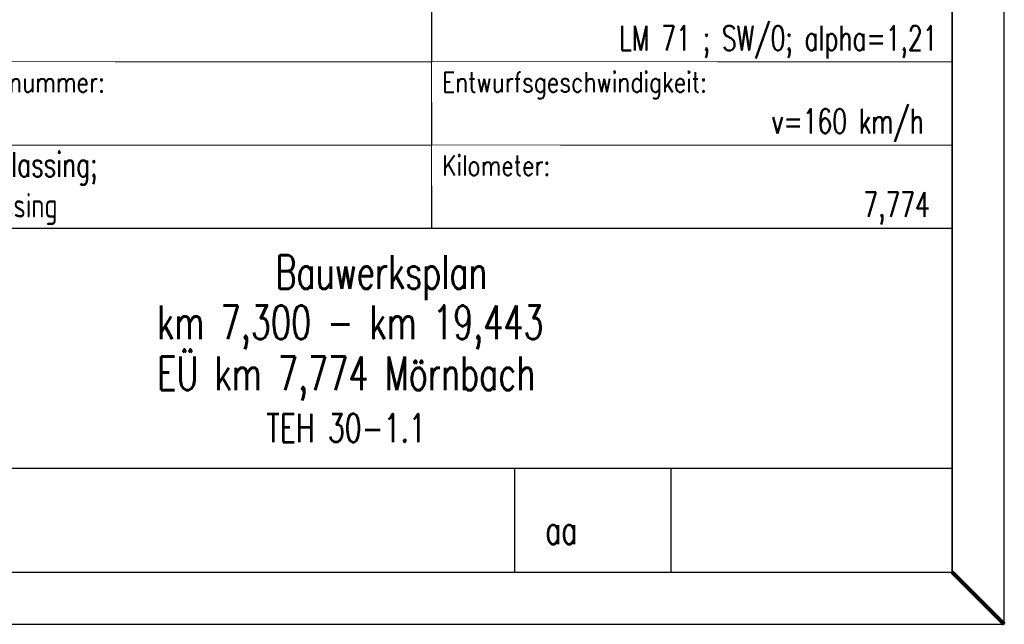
# Model space of a CAD drawing. Header units: metres. Extents: x -11 to 3521716, y 0 to 5943557.
# Tile 9 of 24: x 122.32 to 127.05, y 18.48 to 21.38. Entities that reach past the tile are written whole.
import ezdxf
from ezdxf.enums import TextEntityAlignment as Align

# ---------------------------------------------------------------- set-up
doc = ezdxf.new("R2010")
doc.units = ezdxf.units.M
for name, color, linetype in [('_SF025', 7, 'Continuous'), ('Stempel', 7, 'Continuous'), ('T__RANDI', 3, 'Continuous'), ('T__RANDO', 7, 'Continuous')]:
    doc.layers.add(name, color=color, linetype=linetype)
doc.layers.add('IBJ_Hilfslinien', color=210, linetype='Continuous', plot=False)
doc.styles.add('SIMPLEX8', font='simplexd.shx', dxfattribs={"width": 0.8})

# ---------------------------------------------------------------- blocks, each defined once
blk = doc.blocks.new('Planstempel')
at = {"layer": '_SF025'}
blk.add_line((-2.75, 5.1), (-2.75, 1.9), dxfattribs=at)
at = {"layer": 'IBJ_Hilfslinien', "color": 6, "linetype": 'Continuous', "lineweight": 140}
blk.add_line((-0.25, 0.25), (0, 0), dxfattribs=at)
at = {"layer": 'Stempel', "color": 1}
for p in [(-0.25, 14.5762), (-9.25, 0.25)]:
    blk.add_line(p, (-0.25, 0.25), dxfattribs=at)
at = {"layer": 'Stempel', "color": 7, "lineweight": 18}
for p, q in [((-9.25, 2.7), (-0.25, 2.7)), ((-0.25, 2.3), (-9.25, 2.3))]:
    blk.add_line(p, q, dxfattribs=at)
at = {"layer": 'Stempel'}
for p, q in [((-0.25, 1.9), (-9.25, 1.9)), ((-7.5, 0.75), (-0.25, 0.75)), ((-2.35, 0.25), (-2.35, 0.75)), ((-1.6, 0.25), (-1.6, 0.75))]:
    blk.add_line(p, q, dxfattribs=at)
at = {"layer": 'Stempel', "color": 1, "lineweight": 25, "style": 'SIMPLEX8', "width": 0.7}
blk.add_text('LM 71 ; SW/0; alpha=1,21', height=0.118098, dxfattribs=at).set_placement((-0.3214, 2.7544), align=Align.RIGHT)
for s, height, p in [('v=160 km/h', 0.1181, (-1.1167, 2.3556)), ('ABS 38 München - Mühldorf - Freilassing;', 0.118098, (-6.7982, 2.1477)), ('Planungsabschnitt 3, Tüßling-Freilassing', 0.118098, (-6.7894, 1.9518)), ('7,774', 0.1181, (-0.6765, 1.9554))]:
    blk.add_text(s, height=height, dxfattribs=at).set_placement(p)
at = {"layer": 'Stempel', "color": 3, "lineweight": 35, "style": 'SIMPLEX8', "width": 0.7}
blk.add_text('Bauwerksplan', height=0.161043, dxfattribs=at).set_placement((-2.9904, 1.6098), align=Align.CENTER)
at = {"layer": 'Stempel', "color": 2, "lineweight": 35, "style": 'SIMPLEX8', "width": 0.7}
for s, height, p in [('km 7,300 - km 19,443', 0.161043, (-4.0671, 1.3692)), ('EÜ km 7,774 Mörnbach', 0.161043, (-4.0671, 1.1235)), ('TEH 30-1.1', 0.135, (-3.5432, 0.8749)), ('aa', 0.135, (-2.2046, 0.3854))]:
    blk.add_text(s, height=height, dxfattribs=at).set_placement(p)
at = {"layer": 'Stempel', "color": 7, "lineweight": 18, "attachment_point": 1, "style": 'SIMPLEX8', "bg_fill": 2}
for s, insert, char_height in [('Barcodenummer:', (-5.2, 2.65), 0.096626), ('Entwurfsgeschwindigkeit:', (-2.7, 2.65), 0.096626), ('Kilometer:', (-2.7, 2.25), 0.09663)]:
    blk.add_mtext(s, dxfattribs=dict(at, insert=insert, char_height=char_height))
blk = doc.blocks.new('SOF_PAGEMARGIN_1CB72')
at = {"layer": 'T__RANDI', "color": 3}
for p, q in [((1184, 5), (1184, 836)), ((20, 5), (1184, 5))]:
    blk.add_line(p, q, dxfattribs=at)
at = {"layer": 'T__RANDO', "color": 7}
for p, q in [((1189, 0), (1189, 841)), ((0, 0), (1189, 0))]:
    blk.add_line(p, q, dxfattribs=at)

msp = doc.modelspace()

# ---------------------------------------------------------------- block references
at = {"linetype": 'Continuous', "lineweight": 18}
msp.add_blockref('Planstempel', (127.0517, 18.478), dxfattribs=at)

# ---------------------------------------------------------------- next in the draw order: block references
at = {"linetype": 'Continuous', "lineweight": 18, "xscale": 0.05, "yscale": 0.05, "zscale": 0.05}
msp.add_blockref('SOF_PAGEMARGIN_1CB72', (67.6017, 18.478), dxfattribs=at)

doc.saveas('drawing.dxf')
